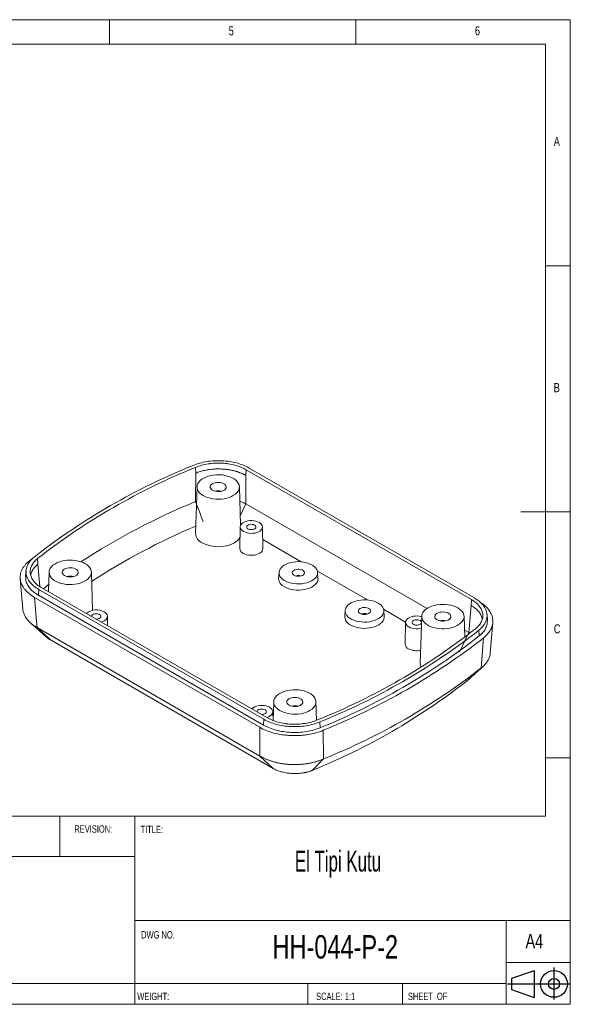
# Model space of a CAD drawing. Header units: millimetres. Extents: x 5 to 292, y 5 to 205.
# Tile 3 of 3: x 180 to 292, y 5 to 205. Entities that reach past the tile are written whole.
import ezdxf

# ---------------------------------------------------------------- set-up
doc = ezdxf.new("R2010")
doc.units = ezdxf.units.MM
doc.layers.add('FORMAT', color=7, linetype='Continuous')
doc.layers.add('LAYER1', color=7, linetype='Continuous', lineweight=15)
doc.styles.add('SLDTEXTSTYLE1', font='TXT', dxfattribs={"width": 0.75})
doc.styles.add('SLDTEXTSTYLE2', font='TXT', dxfattribs={"width": 0.605})

# ---------------------------------------------------------------- blocks, each defined once
blk = doc.blocks.new('Block5')
at = {"layer": 'FORMAT'}
for p, q in [((11.82, 8.19), (11.82, 0)), ((6.79, 7.34), (1.01, 5.34)), ((1.01, 5.34), (1.01, 2.54)), ((6.79, 7.34), (6.79, 0.54)), ((0, 4.03), (15.88, 4.03)), ((1.01, 2.54), (6.79, 0.54))]:
    blk.add_line(p, q, dxfattribs=at)
for radius in [3.4, 1.4]:
    blk.add_circle((11.82, 3.99), radius, dxfattribs=at)

msp = doc.modelspace()

# ---------------------------------------------------------------- linework, layer by layer
at = {"color": 7, "linetype": 'Continuous', "lineweight": 15}
for p, q in [((215.959, 114.043), (216.002, 112.865)), ((216.002, 112.865), (215.95, 107.081)), ((226.148, 106.61), (226.185, 112.387)), ((226.237, 113.561), (226.185, 112.387)), ((271.942, 87.175), (226.237, 113.561)), ((272.546, 87.524), (226.84, 113.909)), ((216.248, 110.1), (215.944, 100.632)), ((225.09, 102.283), (224.839, 110.1)), ((262.938, 85.371), (226.148, 106.61)), ((225.005, 101.946), (224.911, 97.538)), ((229.611, 97.538), (229.516, 101.946)), ((229.571, 99.376), (237.392, 94.861)), ((183.766, 96.276), (182.215, 95.054)), ((183.866, 95.516), (183.925, 94.348)), ((181.521, 93.021), (181.447, 91.88)), ((186.196, 92.752), (186.069, 88.793)), ((195.036, 84.992), (194.787, 92.752)), ((232.888, 92.707), (232.809, 91.484)), ((240.684, 92.961), (250.827, 87.105)), ((240.804, 91.484), (240.725, 92.707)), ((180.352, 91.407), (180.869, 85.247)), ((186.114, 90.209), (185.048, 89.382)), ((184.097, 89.234), (184.046, 88.061)), ((184.046, 88.061), (229.751, 61.676)), ((184.097, 89.234), (229.803, 62.849)), ((184.701, 89.582), (230.406, 63.197)), ((183.262, 87.613), (228.974, 61.224)), ((271.942, 87.175), (271.89, 86.002)), ((246.323, 84.951), (246.245, 83.728)), ((254.119, 85.205), (258.597, 82.62)), ((254.239, 83.728), (254.16, 84.951)), ((275.196, 82.972), (275.123, 84.114)), ((198.091, 81.852), (198.05, 83.781)), ((258.593, 82.557), (258.499, 78.148)), ((261.856, 83.771), (261.552, 74.303)), ((270.583, 79.528), (270.447, 83.771)), ((275.773, 76.3), (276.291, 82.506)), ((183.777, 81.507), (229.016, 55.391)), ((186.472, 78.986), (183.777, 81.507)), ((271.417, 80.476), (270.537, 80.985)), ((273.47, 80.955), (273.53, 79.787)), ((231.711, 52.87), (186.472, 78.986)), ((273.899, 73.252), (274.428, 79.418)), ((270.809, 70.464), (273.899, 73.252)), ((271, 70.625), (274.264, 73.556)), ((270.983, 70.631), (270.809, 70.464)), ((231.804, 66.423), (231.682, 62.613)), ((240.516, 62.65), (240.395, 66.423)), ((231.676, 62.615), (231.638, 64.392)), ((229.803, 62.849), (229.751, 61.676)), ((241.182, 62.315), (241.225, 61.138)), ((241.864, 60.619), (241.926, 54.795)), ((231.711, 52.87), (229.016, 55.391)), ((239.694, 52.501), (241.926, 54.795))]:
    msp.add_line(p, q, dxfattribs=at)
at = {"color": 8, "linetype": 'Continuous', "lineweight": 15}
for p, q in [((226.168, 106.598), (225.028, 104.214)), ((184.316, 89.828), (183.925, 94.348))]:
    msp.add_line(p, q, dxfattribs=at)
at = {"color": 7, "linetype": 'Continuous', "lineweight": 15, "flags": 128}
for points in [[(217.505, 108.301), (217.128, 108.55), (216.811, 108.826), (216.56, 109.125), (216.381, 109.439), (216.276, 109.765), (216.248, 110.096), (216.296, 110.426), (216.419, 110.75), (216.617, 111.061), (216.884, 111.354), (217.217, 111.624), (217.609, 111.866), (218.053, 112.075), (218.542, 112.249), (219.066, 112.383), (219.617, 112.476), (220.185, 112.526), (220.759, 112.532), (221.329, 112.493), (221.885, 112.411), (222.417, 112.286), (222.915, 112.122), (223.371, 111.921), (223.777, 111.687), (224.125, 111.424), (224.41, 111.136), (224.625, 110.829), (224.767, 110.508), (224.834, 110.179), (224.825, 109.847), (224.739, 109.52), (224.578, 109.202), (224.345, 108.899), (224.044, 108.617), (223.681, 108.36), (223.262, 108.134), (222.794, 107.942), (222.286, 107.788), (221.747, 107.674), (221.187, 107.602), (220.615, 107.575), (220.042, 107.591), (219.478, 107.652), (218.932, 107.755), (218.416, 107.9), (217.937, 108.083), (217.505, 108.301)], [(219.394, 109.391), (219.668, 109.264), (219.983, 109.174), (220.324, 109.125), (220.675, 109.119), (221.02, 109.158), (221.343, 109.238), (221.628, 109.356), (221.863, 109.507), (222.036, 109.684), (222.139, 109.878), (222.168, 110.08), (222.12, 110.281), (221.999, 110.471), (221.81, 110.642), (221.561, 110.786), (221.265, 110.895), (220.935, 110.965), (220.587, 110.992), (220.237, 110.976), (219.901, 110.916), (219.595, 110.816), (219.334, 110.681), (219.129, 110.516), (218.99, 110.33), (218.924, 110.131), (218.933, 109.928), (219.018, 109.731), (219.174, 109.549), (219.394, 109.391)], [(225.666, 101.01), (225.4, 101.194), (225.197, 101.404), (225.065, 101.632), (225.007, 101.87), (225.027, 102.11), (225.122, 102.344), (225.29, 102.564), (225.525, 102.762), (225.82, 102.932), (226.163, 103.068), (226.544, 103.165), (226.949, 103.22), (227.365, 103.231), (227.777, 103.198), (228.172, 103.122), (228.536, 103.005), (228.856, 102.851), (229.122, 102.666), (229.324, 102.456), (229.457, 102.229), (229.514, 101.991), (229.495, 101.75), (229.4, 101.517), (229.231, 101.297), (228.996, 101.098), (228.702, 100.929), (228.358, 100.793), (227.978, 100.696), (227.572, 100.641), (227.157, 100.63), (226.744, 100.663), (226.35, 100.739), (225.986, 100.856), (225.666, 101.01)], [(226.589, 101.543), (226.806, 101.449), (227.059, 101.394), (227.329, 101.383), (227.593, 101.417), (227.83, 101.491), (228.021, 101.602), (228.151, 101.739), (228.208, 101.891), (228.189, 102.047), (228.095, 102.193), (227.933, 102.318), (227.716, 102.412), (227.463, 102.466), (227.193, 102.477), (226.929, 102.444), (226.691, 102.369), (226.5, 102.259), (226.371, 102.122), (226.313, 101.97), (226.333, 101.814), (226.427, 101.668), (226.589, 101.543)], [(217.291, 98.705), (217.733, 98.48), (218.222, 98.29), (218.749, 98.137), (219.305, 98.025), (219.882, 97.955), (220.47, 97.927), (221.058, 97.944), (221.639, 98.003), (222.201, 98.105), (222.736, 98.248), (223.235, 98.429), (223.69, 98.646), (224.093, 98.894), (224.438, 99.17), (224.719, 99.469), (224.932, 99.786), (224.96, 99.841)], [(225.599, 96.562), (225.923, 96.406), (226.289, 96.286), (226.687, 96.206), (227.103, 96.168), (227.524, 96.173), (227.937, 96.222), (228.328, 96.312), (228.684, 96.442), (228.995, 96.606), (229.251, 96.799), (229.442, 97.016), (229.563, 97.249), (229.61, 97.491), (229.611, 97.538)], [(193.529, 94.46), (193.907, 94.21), (194.224, 93.934), (194.474, 93.636), (194.653, 93.321), (194.758, 92.995), (194.787, 92.664), (194.739, 92.334), (194.615, 92.011), (194.418, 91.7), (194.151, 91.406), (193.818, 91.136), (193.426, 90.894), (192.982, 90.685), (192.493, 90.511), (191.968, 90.377), (191.417, 90.284), (190.85, 90.234), (190.276, 90.229), (189.706, 90.267), (189.15, 90.35), (188.618, 90.474), (188.119, 90.638), (187.663, 90.839), (187.257, 91.073), (186.909, 91.337), (186.625, 91.624), (186.41, 91.931), (186.267, 92.252), (186.2, 92.582), (186.21, 92.913), (186.296, 93.24), (186.457, 93.558), (186.69, 93.861), (186.99, 94.143), (187.354, 94.4), (187.773, 94.626), (188.24, 94.818), (188.748, 94.973), (189.287, 95.087), (189.848, 95.158), (190.419, 95.186), (190.993, 95.169), (191.557, 95.108), (192.102, 95.005), (192.619, 94.861), (193.097, 94.678), (193.529, 94.46)], [(234.034, 91.022), (234.447, 90.815), (234.906, 90.643), (235.401, 90.509), (235.925, 90.417), (236.465, 90.368), (237.012, 90.362), (237.555, 90.401), (238.083, 90.482), (238.587, 90.606), (239.056, 90.768), (239.481, 90.967), (239.854, 91.198), (240.168, 91.457), (240.416, 91.738), (240.595, 92.037), (240.699, 92.347), (240.728, 92.662), (240.68, 92.977), (240.557, 93.285), (240.361, 93.58), (240.095, 93.856), (239.766, 94.108), (239.379, 94.331), (238.942, 94.521), (238.464, 94.674), (237.953, 94.788), (237.42, 94.859), (236.875, 94.886), (236.329, 94.87), (235.792, 94.809), (235.275, 94.707), (234.787, 94.563), (234.339, 94.382), (233.939, 94.167), (233.595, 93.921), (233.313, 93.651), (233.099, 93.36), (232.957, 93.055), (232.891, 92.741), (232.9, 92.426), (232.986, 92.114), (233.146, 91.812), (233.377, 91.525), (233.675, 91.26), (234.034, 91.022)], [(189.342, 92.042), (189.616, 91.915), (189.931, 91.825), (190.272, 91.776), (190.623, 91.771), (190.968, 91.809), (191.291, 91.889), (191.576, 92.008), (191.811, 92.159), (191.984, 92.335), (192.087, 92.529), (192.116, 92.731), (192.068, 92.932), (191.947, 93.123), (191.758, 93.294), (191.509, 93.437), (191.213, 93.546), (190.883, 93.616), (190.535, 93.644), (190.185, 93.627), (189.849, 93.568), (189.543, 93.468), (189.282, 93.332), (189.077, 93.167), (188.938, 92.981), (188.872, 92.782), (188.881, 92.579), (188.966, 92.382), (189.122, 92.201), (189.342, 92.042)], [(235.923, 92.113), (236.17, 92.002), (236.458, 91.93), (236.767, 91.902), (237.079, 91.919), (237.374, 91.98), (237.633, 92.082), (237.841, 92.217), (237.983, 92.378), (238.051, 92.555), (238.041, 92.736), (237.954, 92.909), (237.794, 93.065), (237.573, 93.193), (237.303, 93.285), (237.002, 93.336), (236.689, 93.341), (236.383, 93.302), (236.104, 93.22), (235.869, 93.1), (235.693, 92.95), (235.587, 92.78), (235.557, 92.6), (235.606, 92.421), (235.731, 92.255), (235.923, 92.113)], [(233.978, 89.765), (234.399, 89.554), (234.867, 89.378), (235.373, 89.242), (235.907, 89.148), (236.458, 89.098), (237.016, 89.092), (237.57, 89.131), (238.109, 89.215), (238.623, 89.341), (239.101, 89.506), (239.535, 89.709), (239.915, 89.945), (240.235, 90.209), (240.489, 90.496), (240.67, 90.8), (240.777, 91.117), (240.806, 91.438), (240.804, 91.484)], [(183.262, 87.613), (183.667, 82.812), (183.777, 81.507)], [(253.015, 86.468), (252.602, 86.675), (252.143, 86.847), (251.647, 86.98), (251.124, 87.073), (250.584, 87.122), (250.037, 87.128), (249.494, 87.089), (248.965, 87.007), (248.461, 86.884), (247.993, 86.721), (247.567, 86.523), (247.194, 86.292), (246.88, 86.033), (246.632, 85.751), (246.454, 85.453), (246.35, 85.143), (246.321, 84.827), (246.369, 84.513), (246.492, 84.205), (246.688, 83.91), (246.953, 83.634), (247.282, 83.382), (247.669, 83.158), (248.106, 82.968), (248.585, 82.815), (249.095, 82.702), (249.628, 82.631), (250.173, 82.604), (250.72, 82.62), (251.257, 82.68), (251.774, 82.783), (252.261, 82.927), (252.71, 83.108), (253.11, 83.323), (253.454, 83.568), (253.736, 83.839), (253.95, 84.13), (254.091, 84.435), (254.158, 84.748), (254.148, 85.064), (254.063, 85.376), (253.903, 85.678), (253.671, 85.964), (253.374, 86.229), (253.015, 86.468)], [(269.19, 85.479), (269.567, 85.23), (269.884, 84.953), (270.134, 84.655), (270.314, 84.34), (270.419, 84.015), (270.447, 83.684), (270.399, 83.354), (270.276, 83.03), (270.078, 82.719), (269.811, 82.426), (269.478, 82.156), (269.086, 81.914), (268.642, 81.704), (268.153, 81.531), (267.629, 81.396), (267.078, 81.303), (266.51, 81.254), (265.936, 81.248), (265.366, 81.287), (264.81, 81.369), (264.278, 81.493), (263.78, 81.657), (263.323, 81.858), (262.918, 82.093), (262.57, 82.356), (262.285, 82.644), (262.07, 82.951), (261.928, 83.272), (261.861, 83.601), (261.87, 83.932), (261.956, 84.26), (262.117, 84.578), (262.35, 84.881), (262.651, 85.163), (263.014, 85.419), (263.433, 85.646), (263.901, 85.838), (264.409, 85.992), (264.948, 86.106), (265.508, 86.177), (266.08, 86.205), (266.653, 86.189), (267.217, 86.128), (267.763, 86.025), (268.279, 85.88), (268.758, 85.697), (269.19, 85.479)], [(195.725, 83.218), (195.862, 83.218), (196.127, 83.251), (196.364, 83.326), (196.555, 83.437), (196.685, 83.574), (196.742, 83.726), (196.723, 83.882), (196.628, 84.028), (196.466, 84.153), (196.25, 84.247), (195.996, 84.301), (195.727, 84.312), (195.463, 84.279), (195.225, 84.204), (195.034, 84.094), (194.904, 83.957), (194.847, 83.804), (194.847, 83.725)], [(197.39, 84.686), (197.656, 84.501), (197.858, 84.291), (197.99, 84.063), (198.048, 83.825), (198.029, 83.585), (197.933, 83.351), (197.765, 83.132), (197.53, 82.933), (197.236, 82.763), (196.892, 82.628), (196.798, 82.599)], [(249.358, 84.357), (249.605, 84.246), (249.893, 84.174), (250.203, 84.146), (250.514, 84.163), (250.809, 84.224), (251.068, 84.326), (251.276, 84.461), (251.418, 84.622), (251.486, 84.799), (251.476, 84.98), (251.389, 85.154), (251.229, 85.309), (251.008, 85.437), (250.738, 85.529), (250.437, 85.58), (250.124, 85.585), (249.818, 85.546), (249.539, 85.464), (249.304, 85.344), (249.128, 85.195), (249.022, 85.024), (248.992, 84.844), (249.041, 84.666), (249.166, 84.5), (249.358, 84.357)], [(265.003, 83.062), (265.276, 82.935), (265.591, 82.845), (265.932, 82.796), (266.284, 82.79), (266.629, 82.829), (266.951, 82.909), (267.237, 83.027), (267.471, 83.178), (267.644, 83.355), (267.748, 83.549), (267.776, 83.751), (267.729, 83.952), (267.607, 84.142), (267.418, 84.313), (267.17, 84.456), (266.874, 84.566), (266.544, 84.636), (266.196, 84.663), (265.845, 84.647), (265.51, 84.587), (265.204, 84.487), (264.942, 84.352), (264.737, 84.187), (264.598, 84.001), (264.532, 83.801), (264.542, 83.599), (264.626, 83.402), (264.782, 83.22), (265.003, 83.062)], [(271.89, 86.002), (271.493, 81.254), (271.427, 80.47)], [(246.245, 83.728), (246.242, 83.602), (246.291, 83.281), (246.417, 82.967), (246.617, 82.666), (246.887, 82.384), (247.223, 82.127), (247.618, 81.899), (248.063, 81.706), (248.551, 81.549), (249.072, 81.434), (249.616, 81.361), (250.172, 81.333), (250.729, 81.35), (251.277, 81.412), (251.805, 81.517), (252.302, 81.663), (252.759, 81.848), (253.167, 82.067), (253.518, 82.318), (253.806, 82.594), (254.024, 82.89), (254.168, 83.202), (254.236, 83.521), (254.239, 83.728)], [(261.779, 81.354), (261.565, 81.306), (261.16, 81.251), (260.744, 81.24), (260.332, 81.273), (259.937, 81.349), (259.574, 81.466), (259.253, 81.62), (258.987, 81.805), (258.785, 82.015), (258.653, 82.243), (258.595, 82.481), (258.614, 82.721), (258.71, 82.955), (258.878, 83.174), (259.113, 83.373), (259.407, 83.543), (259.751, 83.678), (260.132, 83.775), (260.537, 83.83), (260.953, 83.842), (261.365, 83.808), (261.76, 83.732), (261.854, 83.706)], [(260.177, 82.153), (260.393, 82.059), (260.646, 82.005), (260.916, 81.994), (261.18, 82.027), (261.418, 82.102), (261.609, 82.212), (261.738, 82.349), (261.796, 82.502), (261.777, 82.657), (261.682, 82.804), (261.52, 82.928), (261.304, 83.022), (261.05, 83.077), (260.781, 83.088), (260.516, 83.055), (260.279, 82.98), (260.088, 82.869), (259.958, 82.732), (259.901, 82.58), (259.92, 82.424), (260.015, 82.278), (260.177, 82.153)], [(233.062, 64.623), (232.684, 64.872), (232.367, 65.149), (232.117, 65.447), (231.938, 65.761), (231.833, 66.087), (231.804, 66.418), (231.852, 66.748), (231.976, 67.072), (232.173, 67.383), (232.44, 67.676), (232.773, 67.946), (233.165, 68.188), (233.609, 68.398), (234.098, 68.571), (234.623, 68.706), (235.174, 68.799), (235.741, 68.848), (236.315, 68.854), (236.885, 68.815), (237.441, 68.733), (237.973, 68.609), (238.472, 68.445), (238.928, 68.244), (239.334, 68.009), (239.682, 67.746), (239.966, 67.458), (240.181, 67.151), (240.323, 66.83), (240.39, 66.501), (240.381, 66.17), (240.295, 65.842), (240.134, 65.524), (239.901, 65.221), (239.601, 64.939), (239.237, 64.682), (238.818, 64.456), (238.351, 64.264), (237.843, 64.11), (237.304, 63.996), (236.743, 63.924), (236.171, 63.897), (235.598, 63.913), (235.034, 63.974), (234.489, 64.077), (233.972, 64.222), (233.494, 64.405), (233.062, 64.623)], [(234.951, 65.713), (235.224, 65.586), (235.539, 65.496), (235.88, 65.447), (236.232, 65.442), (236.577, 65.48), (236.899, 65.56), (237.185, 65.678), (237.419, 65.829), (237.592, 66.006), (237.696, 66.2), (237.724, 66.402), (237.677, 66.603), (237.555, 66.793), (237.366, 66.964), (237.118, 67.108), (236.822, 67.217), (236.492, 67.287), (236.144, 67.314), (235.793, 67.298), (235.457, 67.238), (235.152, 67.139), (234.89, 67.003), (234.685, 66.838), (234.546, 66.652), (234.48, 66.453), (234.49, 66.25), (234.574, 66.053), (234.73, 65.871), (234.951, 65.713)], [(227.362, 64.955), (227.411, 65.009), (227.647, 65.208), (227.941, 65.377), (228.284, 65.513), (228.665, 65.61), (229.07, 65.665), (229.486, 65.676), (229.899, 65.643), (230.293, 65.567), (230.657, 65.45), (230.977, 65.296), (231.243, 65.112), (231.446, 64.902), (231.578, 64.674), (231.635, 64.436), (231.616, 64.196), (231.521, 63.962), (231.353, 63.742), (231.118, 63.544), (230.823, 63.374), (230.48, 63.238), (230.385, 63.209)], [(229.312, 63.829), (229.45, 63.829), (229.714, 63.862), (229.951, 63.937), (230.143, 64.047), (230.272, 64.184), (230.33, 64.336), (230.31, 64.492), (230.216, 64.638), (230.054, 64.763), (229.837, 64.857), (229.584, 64.911), (229.314, 64.923), (229.05, 64.889), (228.813, 64.815), (228.622, 64.704), (228.492, 64.567), (228.435, 64.415), (228.435, 64.335)], [(229.016, 55.391), (229.007, 56.638), (228.974, 61.224)]]:
    msp.add_lwpolyline(points, dxfattribs=at)
at = {"color": 7, "linetype": 'Continuous', "lineweight": 15}
for centre, radius, start, end in [((265.107, -8.842), 132.905, 111.93453, 128.06009), ((265.306, -8.498), 132.103, 111.93453, 128.06009), ((220.543, 106.578), 2.701, 75.86864, 104.13136), ((269.402, -23.006), 140.641, 112.34289, 123.07221), ((269.539, -23.991), 137.01, 113.00596, 123.03538), ((218.25, 100.809), 2.312, 184.39439, 245.49739), ((226.076, 97.629), 1.169, 184.46398, 245.90567), ((236.807, 91.4), 0.738, 49.07869, 130.92131), ((190.491, 89.229), 2.701, 75.86864, 104.13136), ((234.777, 91.565), 1.969, 182.3678, 246.07872), ((195.828, 81.91), 3.185, 60.64343, 130.15668), ((250.242, 83.644), 0.738, 49.07869, 130.92131), ((266.152, 80.249), 2.701, 75.86864, 104.13136), ((191.337, 185.256), 132.103, 291.93453, 308.06009), ((191.536, 185.6), 132.905, 291.93453, 308.06009), ((191.553, 184.486), 132.974, 291.93453, 308.06009), ((191.809, 184.93), 134.011, 291.93269, 308.06193), ((259.664, 78.239), 1.169, 184.46398, 245.90567), ((260.861, 80.465), 3.694, 243.05299, 282.08481), ((263.205, 74.266), 1.653, 178.72801, 209.13215), ((191.868, 178.428), 133.382, 292.04263, 307.95199), ((190.71, 173.283), 130.336, 292.07513, 307.91949), ((236.1, 62.9), 2.701, 75.86864, 104.13136)]:
    msp.add_arc(centre, radius, start, end, dxfattribs=at)
for points, knots in [([(226.84, 113.909), (226.112, 114.329), (225.248, 114.678), (223.368, 115.181), (222.352, 115.335), (220.291, 115.432), (219.245, 115.375), (217.249, 115.054), (216.297, 114.79), (215.461, 114.443)], [0, 0, 0, 0, 0.25, 0.25, 0.5, 0.5, 0.75, 0.75, 1, 1, 1, 1]), ([(226.237, 113.561), (225.903, 113.753), (225.545, 113.926), (224.783, 114.233), (224.377, 114.368), (223.523, 114.597), (223.084, 114.687), (222.409, 114.79), (222.182, 114.819), (221.721, 114.864), (221.486, 114.881), (220.784, 114.914), (220.318, 114.912), (219.624, 114.874), (219.393, 114.856), (218.932, 114.807), (218.701, 114.776), (218.024, 114.667), (217.588, 114.573), (216.748, 114.34), (216.342, 114.202), (215.959, 114.043)], [0, 0, 0, 0, 0.125, 0.125, 0.25, 0.25, 0.375, 0.375, 0.4375, 0.4375, 0.5, 0.5, 0.625, 0.625, 0.6875, 0.6875, 0.75, 0.75, 0.875, 0.875, 1, 1, 1, 1]), ([(226.185, 112.387), (226.116, 112.426), (225.978, 112.504), (225.763, 112.615), (225.543, 112.721), (225.317, 112.822), (225.085, 112.917), (224.849, 113.008), (224.609, 113.093), (224.364, 113.173), (224.116, 113.247), (223.865, 113.316), (223.61, 113.379), (223.353, 113.438), (223.094, 113.49), (222.833, 113.538), (222.57, 113.579), (222.306, 113.616), (222.042, 113.647), (221.777, 113.672), (221.512, 113.693), (221.174, 113.712), (220.76, 113.724), (220.271, 113.721), (219.779, 113.7), (219.286, 113.66), (218.795, 113.603), (218.307, 113.527), (217.824, 113.432), (217.35, 113.319), (216.886, 113.187), (216.433, 113.037), (216.146, 112.923), (216.002, 112.865)], [0, 0, 0, 0, 0.0260426, 0.0519746, 0.077796, 0.1035071, 0.1291079, 0.1545987, 0.1799794, 0.2052502, 0.2304113, 0.2554629, 0.2804049, 0.3052376, 0.3299611, 0.3545756, 0.3790811, 0.4034779, 0.427766, 0.4519457, 0.476017, 0.4999801, 0.5436313, 0.5876411, 0.6320102, 0.6767395, 0.7218299, 0.7672822, 0.8130972, 0.8592758, 0.9058185, 0.9527264, 1, 1, 1, 1]), ([(216.153, 107.155), (216.129, 107.148), (216.053, 107.124), (215.984, 107.096), (215.937, 107.076)], [0, 0, 0, 0, 0.318898, 1, 1, 1, 1]), ([(226.148, 106.609), (226.09, 106.641), (225.718, 106.842), (225.324, 107.046), (224.937, 107.166), (224.933, 107.167)], [0, 0, 0, 0, 0.1550836, 0.9914504, 1, 1, 1, 1]), ([(182.215, 95.054), (181.869, 94.777), (181.572, 94.486), (181.193, 94.031), (181.078, 93.876), (180.872, 93.559), (180.78, 93.397), (180.543, 92.905), (180.437, 92.573), (180.354, 92.07), (180.338, 91.902), (180.334, 91.563), (180.345, 91.392), (180.416, 90.884), (180.515, 90.551), (180.737, 90.063), (180.824, 89.901), (181.023, 89.582), (181.135, 89.423), (181.505, 88.962), (181.796, 88.67), (182.464, 88.116), (182.844, 87.854), (183.262, 87.613)], [0, 0, 0, 0, 0.125, 0.125, 0.1875, 0.1875, 0.25, 0.25, 0.375, 0.375, 0.4375, 0.4375, 0.5, 0.5, 0.625, 0.625, 0.6875, 0.6875, 0.75, 0.75, 0.875, 0.875, 1, 1, 1, 1]), ([(183.173, 95.803), (182.572, 95.321), (182.115, 94.772), (181.559, 93.62), (181.46, 93.016), (181.627, 91.826), (181.893, 91.239), (182.764, 90.154), (183.369, 89.654), (184.097, 89.234)], [0, 0, 0, 0, 0.25, 0.25, 0.5, 0.5, 0.75, 0.75, 1, 1, 1, 1]), ([(183.866, 95.516), (183.59, 95.294), (183.353, 95.063), (182.95, 94.579), (182.785, 94.325), (182.533, 93.802), (182.448, 93.537), (182.382, 93.136), (182.37, 93.002), (182.366, 92.732), (182.375, 92.596), (182.432, 92.19), (182.51, 91.926), (182.688, 91.536), (182.757, 91.407), (182.915, 91.153), (183.005, 91.026), (183.3, 90.658), (183.532, 90.425), (184.064, 89.984), (184.367, 89.775), (184.701, 89.582)], [0, 0, 0, 0, 0.125, 0.125, 0.25, 0.25, 0.375, 0.375, 0.4375, 0.4375, 0.5, 0.5, 0.625, 0.625, 0.6875, 0.6875, 0.75, 0.75, 0.875, 0.875, 1, 1, 1, 1]), ([(181.48, 91.879), (181.464, 91.726), (181.419, 91.289), (181.623, 90.564), (182.059, 89.74), (182.752, 88.965), (183.451, 88.417), (183.924, 88.134), (184.046, 88.061)], [0, 0, 0, 0, 0.1088376, 0.3106551, 0.5183135, 0.7202115, 0.9279192, 1, 1, 1, 1]), ([(272.777, 81.242), (273.053, 81.463), (273.29, 81.695), (273.692, 82.179), (273.858, 82.432), (274.11, 82.956), (274.195, 83.22), (274.261, 83.621), (274.273, 83.756), (274.277, 84.026), (274.268, 84.162), (274.211, 84.567), (274.133, 84.832), (273.955, 85.222), (273.886, 85.351), (273.728, 85.605), (273.638, 85.732), (273.343, 86.1), (273.111, 86.333), (272.579, 86.774), (272.276, 86.983), (271.942, 87.175)], [0, 0, 0, 0, 0.125, 0.125, 0.25, 0.25, 0.375, 0.375, 0.4375, 0.4375, 0.5, 0.5, 0.625, 0.625, 0.6875, 0.6875, 0.75, 0.75, 0.875, 0.875, 1, 1, 1, 1]), ([(273.47, 80.955), (274.071, 81.437), (274.528, 81.986), (275.084, 83.138), (275.183, 83.742), (275.016, 84.932), (274.75, 85.518), (273.879, 86.604), (273.274, 87.103), (272.546, 87.524)], [0, 0, 0, 0, 0.25, 0.25, 0.5, 0.5, 0.75, 0.75, 1, 1, 1, 1]), ([(274.428, 79.418), (274.733, 79.69), (275.344, 80.236), (275.945, 81.151), (276.285, 82.106), (276.342, 83.082), (276.111, 84.049), (275.603, 84.977), (274.852, 85.841), (274.162, 86.338), (273.823, 86.582)], [0, 0, 0, 0, 0.1256252, 0.2512492, 0.3768819, 0.5025141, 0.6280063, 0.753499, 0.8789669, 1, 1, 1, 1]), ([(180.881, 85.248), (180.882, 85.188), (180.887, 84.902), (181.034, 84.397), (181.323, 83.745), (181.754, 83.121), (182.309, 82.534), (182.976, 81.987), (183.51, 81.667), (183.777, 81.507)], [0, 0, 0, 0, 0.0421201, 0.2017647, 0.3614049, 0.5210444, 0.6806875, 0.840338, 1, 1, 1, 1]), ([(182.422, 82.456), (182.911, 82.02), (183.992, 81.055), (185.086, 80.077), (185.686, 79.542)], [0, 0, 0, 0, 0.4523898, 1, 1, 1, 1]), ([(273.53, 79.787), (273.802, 80.03), (274.346, 80.516), (274.877, 81.331), (275.187, 82.157), (275.186, 82.709), (275.185, 82.973)], [0, 0, 0, 0, 0.255779, 0.5115678, 0.7673862, 1, 1, 1, 1]), ([(271.612, 80.349), (271.589, 80.366), (271.529, 80.411), (271.46, 80.451), (271.417, 80.476)], [0, 0, 0, 0, 0.3885309, 1, 1, 1, 1]), ([(186.472, 78.986), (186.217, 79.136), (185.923, 79.309), (185.722, 79.518), (185.696, 79.545)], [0, 0, 0, 0, 0.8717397, 1, 1, 1, 1]), ([(273.899, 73.252), (274.117, 73.435), (274.553, 73.8), (275.058, 74.401), (275.439, 75.032), (275.69, 75.668), (275.745, 76.096), (275.771, 76.301)], [0, 0, 0, 0, 0.2036314, 0.4072264, 0.61079, 0.8143273, 1, 1, 1, 1]), ([(229.803, 62.849), (230.531, 62.429), (231.395, 62.08), (233.275, 61.577), (234.291, 61.423), (236.352, 61.326), (237.398, 61.383), (239.394, 61.704), (240.346, 61.968), (241.182, 62.315)], [0, 0, 0, 0, 0.25, 0.25, 0.5, 0.5, 0.75, 0.75, 1, 1, 1, 1]), ([(230.406, 63.197), (230.74, 63.005), (231.097, 62.832), (231.86, 62.524), (232.266, 62.389), (233.12, 62.161), (233.559, 62.07), (234.234, 61.968), (234.461, 61.939), (234.922, 61.893), (235.157, 61.876), (235.859, 61.843), (236.325, 61.845), (237.019, 61.883), (237.25, 61.902), (237.711, 61.951), (237.942, 61.982), (238.619, 62.091), (239.055, 62.185), (239.894, 62.417), (240.301, 62.556), (240.684, 62.715)], [0, 0, 0, 0, 0.125, 0.125, 0.25, 0.25, 0.375, 0.375, 0.4375, 0.4375, 0.5, 0.5, 0.625, 0.625, 0.6875, 0.6875, 0.75, 0.75, 0.875, 0.875, 1, 1, 1, 1]), ([(228.974, 61.224), (229.393, 60.982), (229.842, 60.765), (230.559, 60.476), (230.805, 60.386), (231.313, 60.217), (231.575, 60.139), (232.379, 59.924), (232.929, 59.81), (233.775, 59.681), (234.06, 59.646), (234.638, 59.588), (234.933, 59.567), (235.813, 59.526), (236.397, 59.528), (237.268, 59.576), (237.558, 59.599), (238.136, 59.661), (238.425, 59.699), (239.275, 59.836), (239.821, 59.954), (240.874, 60.245), (241.384, 60.419), (241.864, 60.619)], [0, 0, 0, 0, 0.125, 0.125, 0.1875, 0.1875, 0.25, 0.25, 0.375, 0.375, 0.4375, 0.4375, 0.5, 0.5, 0.625, 0.625, 0.6875, 0.6875, 0.75, 0.75, 0.875, 0.875, 1, 1, 1, 1]), ([(229.751, 61.676), (230.485, 61.252), (231.356, 60.9), (233.252, 60.393), (234.277, 60.238), (236.355, 60.14), (237.409, 60.198), (239.422, 60.521), (240.382, 60.788), (241.225, 61.138)], [0, 0, 0, 0, 0.25, 0.25, 0.5, 0.5, 0.75, 0.75, 1, 1, 1, 1]), ([(229.016, 55.391), (229.089, 55.348), (229.235, 55.263), (229.462, 55.14), (229.694, 55.021), (229.933, 54.906), (230.178, 54.796), (230.428, 54.69), (230.683, 54.589), (230.944, 54.493), (231.209, 54.402), (231.479, 54.315), (231.753, 54.233), (232.031, 54.157), (232.313, 54.085), (232.599, 54.019), (232.887, 53.958), (233.179, 53.903), (233.474, 53.853), (233.771, 53.808), (234.07, 53.769), (234.371, 53.735), (234.673, 53.707), (234.977, 53.685), (235.282, 53.668), (235.588, 53.656), (235.894, 53.651), (236.2, 53.651), (236.506, 53.656), (236.812, 53.668), (237.117, 53.685), (237.421, 53.707), (237.724, 53.735), (238.025, 53.769), (238.325, 53.808), (238.622, 53.853), (238.917, 53.903), (239.209, 53.958), (239.499, 54.019), (239.785, 54.085), (240.068, 54.156), (240.346, 54.233), (240.621, 54.314), (240.892, 54.401), (241.158, 54.492), (241.42, 54.588), (241.676, 54.689), (241.843, 54.759), (241.926, 54.795)], [0, 0, 0, 0, 0.02175018, 0.04349933, 0.06524748, 0.08699466, 0.10874093, 0.1304863, 0.15223083, 0.17397454, 0.19571748, 0.21745968, 0.23920117, 0.26094201, 0.28268221, 0.30442182, 0.32616089, 0.34789943, 0.3696375, 0.39137512, 0.41311234, 0.43484919, 0.45658571, 0.47832194, 0.50005791, 0.52179367, 0.54352924, 0.56526467, 0.58699998, 0.60873523, 0.63047045, 0.65220567, 0.67394093, 0.69567626, 0.71741172, 0.73914732, 0.76088312, 0.78261914, 0.80435543, 0.82609201, 0.84782894, 0.86956624, 0.89130395, 0.91304211, 0.93478076, 0.95651993, 0.97825967, 1, 1, 1, 1]), ([(239.694, 52.501), (239.628, 52.474), (239.496, 52.42), (239.292, 52.346), (239.084, 52.275), (238.872, 52.21), (238.654, 52.15), (238.432, 52.094), (238.206, 52.043), (237.975, 51.998), (237.471, 51.911), (236.674, 51.823), (235.582, 51.819), (234.505, 51.923), (233.681, 52.096), (233.094, 52.267), (232.719, 52.396), (232.362, 52.539), (232.024, 52.696), (231.816, 52.812), (231.711, 52.87)], [0, 0, 0, 0, 0.0278303, 0.055556, 0.0832214, 0.1108705, 0.1385479, 0.1662977, 0.1941638, 0.2221895, 0.2504176, 0.3755135, 0.5000845, 0.6244714, 0.7499357, 0.8005497, 0.8506097, 0.9003673, 0.9500785, 1, 1, 1, 1])]:
    msp.add_open_spline(points, degree=3, knots=knots, dxfattribs=at)
at = {"color": 8, "linetype": 'Continuous', "lineweight": 15}
for points in [[(217.496, 102.971), (216.98, 104.341), (216.463, 105.71), (215.944, 107.079)], [(269.494, 76.465), (270.139, 77.8), (270.781, 79.136), (271.424, 80.472)]]:
    msp.add_open_spline(points, degree=3, dxfattribs=at)
for points, knots in [([(183.925, 94.348), (183.668, 94.115), (183.158, 93.654), (182.675, 92.9), (182.547, 92.385), (182.486, 92.138)], [0, 0, 0, 0, 0.3467584, 0.6861312, 1, 1, 1, 1]), ([(274.158, 83.213), (274.104, 83.449), (273.99, 83.947), (273.526, 84.675), (272.846, 85.39), (272.211, 85.797), (271.89, 86.002)], [0, 0, 0, 0, 0.226475, 0.4787349, 0.7365657, 1, 1, 1, 1])]:
    msp.add_open_spline(points, degree=3, knots=knots, dxfattribs=at)
at = {"layer": 'LAYER1'}
for p, q in [((292, 205), (5, 205)), ((198.5, 205), (198.5, 200)), ((248.5, 200), (248.5, 205)), ((292, 77.25), (292, 205)), ((287, 200), (10, 200)), ((287, 43.194), (287, 200)), ((287, 155), (292, 155)), ((292, 105), (282, 105)), ((292, 5), (292, 77.25)), ((287, 55), (292, 55)), ((159.451, 43.194), (287, 43.194)), ((188.39, 43.194), (188.39, 34.967)), ((203.628, 43.194), (203.628, 34.967)), ((144.94, 34.967), (203.628, 34.967)), ((203.628, 34.967), (203.628, 9.194)), ((203.628, 21.944), (292, 21.944)), ((279.028, 21.944), (279.028, 4.944)), ((144.94, 9.194), (279.028, 9.194)), ((203.628, 9.194), (203.628, 5)), ((238.708, 9.194), (238.708, 4.944)), ((5, 5), (292, 5))]:
    msp.add_line(p, q, dxfattribs=at)
at = {"layer": 'LAYER1', "color": 7}
for p, q in [((292.028, 13.444), (279.028, 13.444)), ((257.947, 4.944), (257.947, 9.194))]:
    msp.add_line(p, q, dxfattribs=at)

# ---------------------------------------------------------------- block references
at = {"color": 7, "linetype": 'Continuous', "xscale": 0.8, "yscale": 0.8, "zscale": 0.8}
msp.add_blockref('Block5', (279.254, 5.897), dxfattribs=at)

# ---------------------------------------------------------------- texts
at = {"color": 7, "linetype": 'Continuous', "lineweight": 0, "char_height": 1.852, "attachment_point": 1, "style": 'SLDTEXTSTYLE1'}
for s, insert in [('5', (222.667, 203.668)), ('6', (272.667, 203.668)), ('A', (288.667, 181.168)), ('B', (288.667, 131.168)), ('C', (288.693, 82.15))]:
    msp.add_mtext(s, dxfattribs=dict(at, insert=insert))
at = {"layer": 'LAYER1'}
for s, insert, char_height, attachment_point, style in [('REVISION:', (191.342, 41.311), 1.5, 1, 'SLDTEXTSTYLE2'), ('TITLE:', (204.784, 41.223), 1.5, 1, 'SLDTEXTSTYLE2'), ('El Tipi Kutu', (244.859, 36.153), 4.23333, 2, 'SLDTEXTSTYLE2'), ('DWG NO.', (204.902, 19.813), 1.5, 1, 'SLDTEXTSTYLE2'), ('HH-044-P-2', (244.318, 19.001), 4.7625, 2, 'SLDTEXTSTYLE1'), ('A4', (282.949, 19.245), 2.9104, 1, 'SLDTEXTSTYLE1'), ('WEIGHT:', (204.111, 7.305), 1.4986, 1, 'SLDTEXTSTYLE2'), ('SCALE: 1:1', (240.427, 7.307), 1.5, 1, 'SLDTEXTSTYLE2'), ('SHEET  OF', (259.057, 7.307), 1.5, 1, 'SLDTEXTSTYLE2')]:
    msp.add_mtext(s, dxfattribs=dict(at, insert=insert, char_height=char_height, attachment_point=attachment_point, style=style))

doc.saveas('drawing.dxf')
